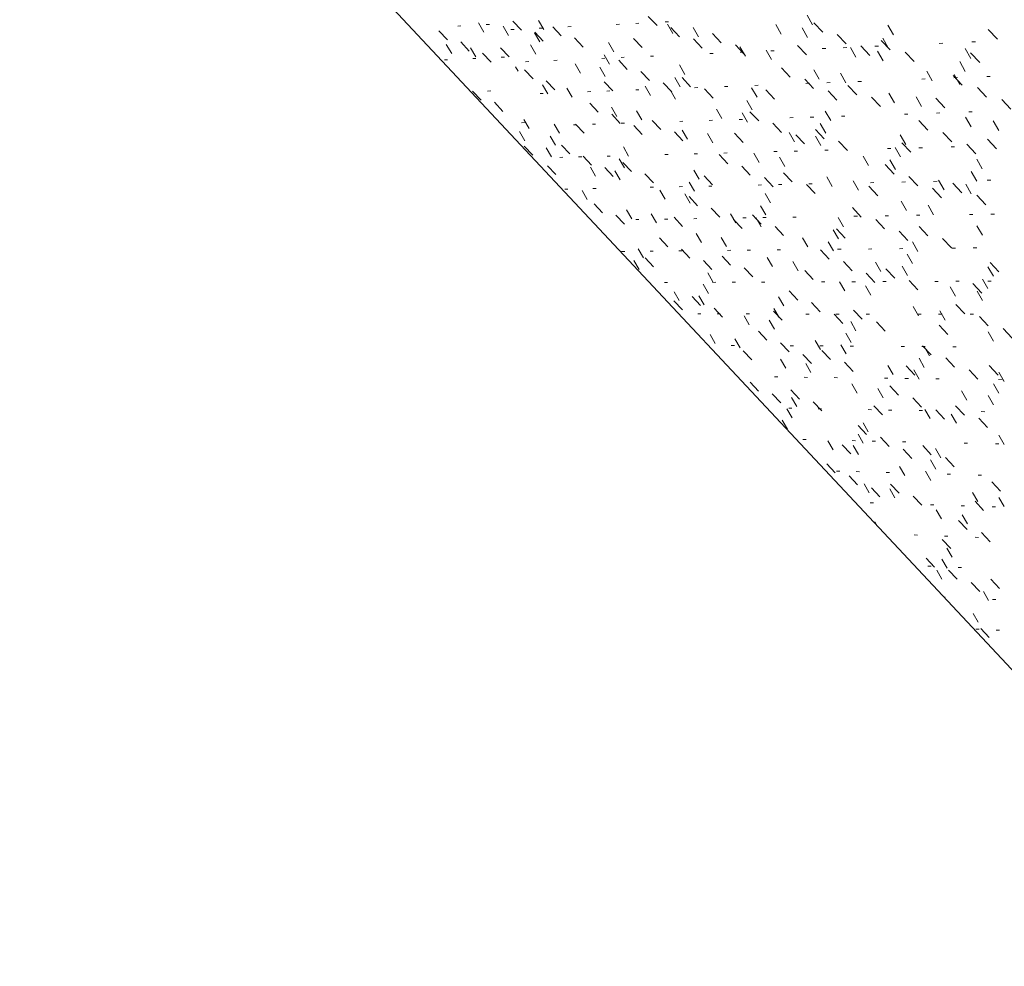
# Model space of a CAD drawing. Header units: centimetres. Extents: x -2274.6 to -2273.04, y 1316.35 to 1317.85.
# Tile 2 of 59: x -2274.56 to -2274.42, y 1316.78 to 1316.9. Entities that reach past the tile are written whole.
import ezdxf

# ---------------------------------------------------------------- set-up
doc = ezdxf.new("R2010")
doc.units = ezdxf.units.CM
for name, color, linetype, lineweight in [('Wzór powierzchni', 7, 'Continuous', 9), ('Wzór powierzchni-4', 10, 'Continuous', 9), ('Ściany', 7, 'Continuous', 9)]:
    doc.layers.add(name, color=color, linetype=linetype, lineweight=lineweight)

# ---------------------------------------------------------------- blocks, each defined once
blk = doc.blocks.new('FP_17-Aksono')
at = {"layer": 'Wzór powierzchni-4'}
for p, q in [((-2274.49598, 1316.90314), (-2274.49672, 1316.90442)), ((-2274.49523, 1316.9042), (-2274.49566, 1316.90417)), ((-2274.50215, 1316.90331), (-2274.50098, 1316.90207)), ((-2274.49913, 1316.904), (-2274.49956, 1316.90397)), ((-2274.49261, 1316.90269), (-2274.49335, 1316.90397)), ((-2274.5004, 1316.9002), (-2274.50114, 1316.90146)), ((-2274.49917, 1316.90179), (-2274.498, 1316.90054)), ((-2274.49708, 1316.89975), (-2274.49782, 1316.90101)), ((-2274.49618, 1316.90026), (-2274.49501, 1316.89901)), ((-2274.49372, 1316.90099), (-2274.49254, 1316.89974)), ((-2274.50095, 1316.89936), (-2274.50137, 1316.89934)), ((-2274.49709, 1316.89953), (-2274.49751, 1316.89951)), ((-2274.49318, 1316.89971), (-2274.49362, 1316.89969)), ((-2274.49132, 1316.89781), (-2274.49166, 1316.8984)), ((-2274.49753, 1316.89507), (-2274.49636, 1316.89383)), ((-2274.49505, 1316.89509), (-2274.49548, 1316.89507)), ((-2274.49455, 1316.89354), (-2274.49338, 1316.89229)), ((-2274.49042, 1316.89075), (-2274.49085, 1316.89073)), ((-2274.48981, 1316.88993), (-2274.49054, 1316.8912)), ((-2274.49037, 1316.88827), (-2274.49111, 1316.88953)), ((-2274.49048, 1316.88754), (-2274.48931, 1316.8863))]:
    blk.add_line(p, q, dxfattribs=at)
blk = doc.blocks.new('FP_19-Aksono')
at = {"layer": 'Wzór powierzchni-4'}
for p, q in [((-2274.45101, 1316.90416), (-2274.45176, 1316.90547)), ((-2274.49201, 1316.90462), (-2274.49085, 1316.90339)), ((-2274.48778, 1316.90348), (-2274.48851, 1316.90473)), ((-2274.47745, 1316.90423), (-2274.47789, 1316.9042)), ((-2274.47477, 1316.90436), (-2274.47522, 1316.90434)), ((-2274.47349, 1316.90529), (-2274.4723, 1316.90403)), ((-2274.47072, 1316.90456), (-2274.47117, 1316.90454)), ((-2274.47012, 1316.90295), (-2274.47086, 1316.90423)), ((-2274.45531, 1316.90286), (-2274.45606, 1316.90417)), ((-2274.45086, 1316.90441), (-2274.44963, 1316.90312)), ((-2274.43994, 1316.90277), (-2274.4407, 1316.9041)), ((-2274.49186, 1316.90351), (-2274.49229, 1316.90348)), ((-2274.48834, 1316.9018), (-2274.48907, 1316.90305)), ((-2274.48904, 1316.90312), (-2274.48788, 1316.90189)), ((-2274.48799, 1316.9037), (-2274.48842, 1316.90368)), ((-2274.48658, 1316.90385), (-2274.48542, 1316.90261)), ((-2274.48407, 1316.90389), (-2274.4845, 1316.90387)), ((-2274.47041, 1316.90375), (-2274.46922, 1316.90249)), ((-2274.46663, 1316.9025), (-2274.46737, 1316.90378)), ((-2274.4647, 1316.90295), (-2274.4635, 1316.90168)), ((-2274.45169, 1316.9024), (-2274.45244, 1316.90371)), ((-2274.44764, 1316.90283), (-2274.44641, 1316.90153)), ((-2274.42697, 1316.90349), (-2274.4257, 1316.90216)), ((-2274.4889, 1316.90013), (-2274.48963, 1316.90138)), ((-2274.48358, 1316.90234), (-2274.48241, 1316.90109)), ((-2274.47823, 1316.90045), (-2274.47896, 1316.90171)), ((-2274.47552, 1316.90227), (-2274.47435, 1316.90102)), ((-2274.46731, 1316.90221), (-2274.46612, 1316.90094)), ((-2274.46157, 1316.9014), (-2274.46037, 1316.90012)), ((-2274.44163, 1316.902), (-2274.44039, 1316.9007)), ((-2274.44066, 1316.90099), (-2274.44141, 1316.90232)), ((-2274.43319, 1316.90161), (-2274.43368, 1316.90159)), ((-2274.42871, 1316.90181), (-2274.42921, 1316.90179)), ((-2274.47882, 1316.89876), (-2274.47955, 1316.90002)), ((-2274.46461, 1316.90023), (-2274.46506, 1316.90021)), ((-2274.4602, 1316.89985), (-2274.46095, 1316.90114)), ((-2274.46047, 1316.90041), (-2274.46092, 1316.90039)), ((-2274.45664, 1316.89938), (-2274.45738, 1316.90068)), ((-2274.45628, 1316.90059), (-2274.45674, 1316.90057)), ((-2274.45307, 1316.90132), (-2274.45186, 1316.90003)), ((-2274.44921, 1316.90091), (-2274.44968, 1316.90088)), ((-2274.44634, 1316.90103), (-2274.44681, 1316.90101)), ((-2274.44507, 1316.8997), (-2274.44582, 1316.90102)), ((-2274.4444, 1316.90124), (-2274.44317, 1316.89994)), ((-2274.442, 1316.90122), (-2274.44248, 1316.9012)), ((-2274.44137, 1316.89922), (-2274.44213, 1316.90055)), ((-2274.43836, 1316.9004), (-2274.43712, 1316.8991)), ((-2274.42937, 1316.89955), (-2274.43013, 1316.90089)), ((-2274.42938, 1316.90032), (-2274.42813, 1316.89899)), ((-2274.48986, 1316.89911), (-2274.49029, 1316.89909)), ((-2274.48598, 1316.89928), (-2274.48641, 1316.89927)), ((-2274.48279, 1316.89754), (-2274.48351, 1316.8988)), ((-2274.47943, 1316.89957), (-2274.47986, 1316.89955)), ((-2274.47754, 1316.89929), (-2274.47637, 1316.89804)), ((-2274.47678, 1316.89969), (-2274.47721, 1316.89967)), ((-2274.47276, 1316.89987), (-2274.4732, 1316.89985)), ((-2274.43012, 1316.89776), (-2274.43088, 1316.8991)), ((-2274.49042, 1316.89797), (-2274.48927, 1316.89674)), ((-2274.47941, 1316.89708), (-2274.48014, 1316.89834)), ((-2274.4745, 1316.89776), (-2274.47332, 1316.89651)), ((-2274.46851, 1316.89736), (-2274.46924, 1316.89864)), ((-2274.45527, 1316.89826), (-2274.45406, 1316.89698)), ((-2274.4501, 1316.89669), (-2274.45085, 1316.89799)), ((-2274.44646, 1316.8962), (-2274.44721, 1316.89751)), ((-2274.43464, 1316.89648), (-2274.43539, 1316.89781)), ((-2274.43087, 1316.89599), (-2274.43162, 1316.89732)), ((-2274.48746, 1316.89646), (-2274.4863, 1316.89523)), ((-2274.47953, 1316.89634), (-2274.47836, 1316.8951)), ((-2274.47144, 1316.89622), (-2274.47026, 1316.89496)), ((-2274.46913, 1316.89567), (-2274.46986, 1316.89694)), ((-2274.46888, 1316.89693), (-2274.4677, 1316.89567)), ((-2274.45209, 1316.89669), (-2274.45088, 1316.8954)), ((-2274.45145, 1316.89613), (-2274.45192, 1316.89611)), ((-2274.44861, 1316.89624), (-2274.44908, 1316.89622)), ((-2274.44432, 1316.8964), (-2274.4448, 1316.89639)), ((-2274.4356, 1316.89674), (-2274.43608, 1316.89672)), ((-2274.43177, 1316.89718), (-2274.43052, 1316.89587)), ((-2274.43117, 1316.89691), (-2274.43166, 1316.89689)), ((-2274.42669, 1316.89708), (-2274.42718, 1316.89706)), ((-2274.48787, 1316.89474), (-2274.48829, 1316.89472)), ((-2274.48726, 1316.89469), (-2274.48799, 1316.89594)), ((-2274.48393, 1316.89422), (-2274.48466, 1316.89547)), ((-2274.48138, 1316.89499), (-2274.48181, 1316.89497)), ((-2274.47875, 1316.89509), (-2274.47918, 1316.89507)), ((-2274.47477, 1316.89524), (-2274.47521, 1316.89522)), ((-2274.47319, 1316.89446), (-2274.47392, 1316.89573)), ((-2274.46975, 1316.89398), (-2274.47048, 1316.89525)), ((-2274.4667, 1316.89555), (-2274.46715, 1316.89553)), ((-2274.46579, 1316.89538), (-2274.46461, 1316.89412)), ((-2274.4626, 1316.8957), (-2274.46305, 1316.89569)), ((-2274.45861, 1316.89422), (-2274.45935, 1316.89551)), ((-2274.45845, 1316.89586), (-2274.45891, 1316.89585)), ((-2274.45743, 1316.89524), (-2274.45623, 1316.89397)), ((-2274.4489, 1316.8951), (-2274.44769, 1316.89382)), ((-2274.44618, 1316.89583), (-2274.44496, 1316.89454)), ((-2274.43981, 1316.89347), (-2274.44056, 1316.89479)), ((-2274.42845, 1316.89556), (-2274.4272, 1316.89424)), ((-2274.4815, 1316.89342), (-2274.48034, 1316.89219)), ((-2274.45926, 1316.89252), (-2274.46, 1316.8938)), ((-2274.44296, 1316.89423), (-2274.44173, 1316.89294)), ((-2274.4361, 1316.89297), (-2274.43685, 1316.89429)), ((-2274.43413, 1316.89408), (-2274.43289, 1316.89278)), ((-2274.42512, 1316.89393), (-2274.42387, 1316.89261)), ((-2274.47779, 1316.89161), (-2274.47852, 1316.89286)), ((-2274.47439, 1316.89112), (-2274.47512, 1316.89238)), ((-2274.46342, 1316.89132), (-2274.46415, 1316.8926)), ((-2274.45991, 1316.89082), (-2274.46064, 1316.8921)), ((-2274.45958, 1316.89225), (-2274.45838, 1316.89099)), ((-2274.44853, 1316.89102), (-2274.44927, 1316.89232)), ((-2274.43797, 1316.89193), (-2274.43845, 1316.89192)), ((-2274.43358, 1316.89208), (-2274.43407, 1316.89206)), ((-2274.42915, 1316.89222), (-2274.42964, 1316.89221)), ((-2274.4785, 1316.89189), (-2274.47734, 1316.89065)), ((-2274.47676, 1316.89068), (-2274.47719, 1316.89066)), ((-2274.47297, 1316.89104), (-2274.4718, 1316.88979)), ((-2274.46876, 1316.89094), (-2274.4692, 1316.89092)), ((-2274.4647, 1316.89107), (-2274.46515, 1316.89105)), ((-2274.4606, 1316.8912), (-2274.46105, 1316.89119)), ((-2274.45645, 1316.89068), (-2274.45525, 1316.88941)), ((-2274.45366, 1316.89143), (-2274.45412, 1316.89141)), ((-2274.45085, 1316.89152), (-2274.45132, 1316.8915)), ((-2274.44921, 1316.88931), (-2274.44995, 1316.89061)), ((-2274.44661, 1316.89165), (-2274.44707, 1316.89164)), ((-2274.43647, 1316.89102), (-2274.43524, 1316.88972)), ((-2274.42933, 1316.89019), (-2274.43008, 1316.89152)), ((-2274.42553, 1316.88967), (-2274.42629, 1316.89101)), ((-2274.48563, 1316.8893), (-2274.48636, 1316.89053)), ((-2274.4833, 1316.89046), (-2274.48373, 1316.89045)), ((-2274.48345, 1316.89054), (-2274.48229, 1316.88931)), ((-2274.4807, 1316.89055), (-2274.48113, 1316.89053)), ((-2274.47549, 1316.89036), (-2274.47432, 1316.88911)), ((-2274.46992, 1316.88949), (-2274.46875, 1316.88824)), ((-2274.46814, 1316.88847), (-2274.46887, 1316.88973)), ((-2274.46468, 1316.88797), (-2274.46541, 1316.88924)), ((-2274.4617, 1316.8893), (-2274.46051, 1316.88804)), ((-2274.45347, 1316.88812), (-2274.45421, 1316.88941)), ((-2274.45063, 1316.8898), (-2274.44942, 1316.88852)), ((-2274.4332, 1316.8894), (-2274.43196, 1316.8881)), ((-2274.4862, 1316.88767), (-2274.48692, 1316.8889)), ((-2274.4533, 1316.8891), (-2274.4521, 1316.88783)), ((-2274.44989, 1316.88761), (-2274.45063, 1316.8889)), ((-2274.44745, 1316.8882), (-2274.44624, 1316.88692)), ((-2274.43826, 1316.88776), (-2274.43901, 1316.88907)), ((-2274.43878, 1316.88799), (-2274.43755, 1316.8867)), ((-2274.42707, 1316.88848), (-2274.42583, 1316.88717)), ((-2274.48676, 1316.88605), (-2274.48747, 1316.88728)), ((-2274.48537, 1316.88768), (-2274.48423, 1316.88646)), ((-2274.47618, 1316.88618), (-2274.4769, 1316.88742)), ((-2274.46271, 1316.8866), (-2274.46316, 1316.88659)), ((-2274.45832, 1316.88528), (-2274.45906, 1316.88655)), ((-2274.45584, 1316.88679), (-2274.4563, 1316.88678)), ((-2274.45306, 1316.88686), (-2274.45352, 1316.88685)), ((-2274.44886, 1316.88697), (-2274.44932, 1316.88696)), ((-2274.44031, 1316.8872), (-2274.44078, 1316.88719)), ((-2274.43897, 1316.88605), (-2274.43972, 1316.88735)), ((-2274.43597, 1316.88732), (-2274.43645, 1316.88731)), ((-2274.43158, 1316.88744), (-2274.43206, 1316.88742)), ((-2274.42991, 1316.88778), (-2274.42868, 1316.88647)), ((-2274.48519, 1316.886), (-2274.48562, 1316.88599)), ((-2274.48261, 1316.88607), (-2274.48304, 1316.88606)), ((-2274.48241, 1316.88615), (-2274.48127, 1316.88493)), ((-2274.47871, 1316.88618), (-2274.47914, 1316.88616)), ((-2274.47677, 1316.88454), (-2274.47749, 1316.88579)), ((-2274.47697, 1316.88527), (-2274.47581, 1316.88404)), ((-2274.47079, 1316.88639), (-2274.47123, 1316.88638)), ((-2274.46677, 1316.8865), (-2274.46722, 1316.88648)), ((-2274.46379, 1316.88637), (-2274.46261, 1316.88512)), ((-2274.45479, 1316.88476), (-2274.45553, 1316.88603)), ((-2274.44334, 1316.88487), (-2274.44408, 1316.88616)), ((-2274.43968, 1316.88434), (-2274.44043, 1316.88564)), ((-2274.4278, 1316.88444), (-2274.42855, 1316.88576)), ((-2274.48728, 1316.88485), (-2274.48614, 1316.88364)), ((-2274.4807, 1316.88343), (-2274.48142, 1316.88466)), ((-2274.47944, 1316.88462), (-2274.47829, 1316.88339)), ((-2274.47735, 1316.88292), (-2274.47808, 1316.88416)), ((-2274.46655, 1316.883), (-2274.46728, 1316.88426)), ((-2274.46071, 1316.8848), (-2274.45953, 1316.88355)), ((-2274.45498, 1316.88389), (-2274.45379, 1316.88263)), ((-2274.44106, 1316.885), (-2274.43984, 1316.88371)), ((-2274.42854, 1316.88272), (-2274.42929, 1316.88404)), ((-2274.47396, 1316.88373), (-2274.4728, 1316.88249)), ((-2274.46717, 1316.88136), (-2274.4679, 1316.88261)), ((-2274.46587, 1316.88348), (-2274.4647, 1316.88223)), ((-2274.45761, 1316.88323), (-2274.45642, 1316.88197)), ((-2274.44833, 1316.88202), (-2274.44906, 1316.88331)), ((-2274.44472, 1316.88149), (-2274.44546, 1316.88277)), ((-2274.44261, 1316.88254), (-2274.44308, 1316.88253)), ((-2274.43831, 1316.88263), (-2274.43879, 1316.88262)), ((-2274.43784, 1316.88338), (-2274.43662, 1316.88209)), ((-2274.43397, 1316.88272), (-2274.43445, 1316.88271)), ((-2274.43302, 1316.88155), (-2274.43376, 1316.88286)), ((-2274.42663, 1316.88288), (-2274.42712, 1316.88287)), ((-2274.48451, 1316.88166), (-2274.48493, 1316.88165)), ((-2274.48184, 1316.88021), (-2274.48256, 1316.88144)), ((-2274.48064, 1316.88174), (-2274.48107, 1316.88173)), ((-2274.4728, 1316.8819), (-2274.47323, 1316.8819)), ((-2274.47119, 1316.88025), (-2274.47192, 1316.8815)), ((-2274.46881, 1316.88199), (-2274.46925, 1316.88198)), ((-2274.46479, 1316.88207), (-2274.46523, 1316.88206)), ((-2274.45799, 1316.88222), (-2274.45844, 1316.88221)), ((-2274.45524, 1316.88227), (-2274.45569, 1316.88226)), ((-2274.45185, 1316.8823), (-2274.45066, 1316.88104)), ((-2274.45107, 1316.88236), (-2274.45153, 1316.88235)), ((-2274.44331, 1316.88204), (-2274.4421, 1316.88075)), ((-2274.4346, 1316.88176), (-2274.43338, 1316.88047)), ((-2274.43181, 1316.88244), (-2274.43058, 1316.88114)), ((-2274.42929, 1316.881), (-2274.43003, 1316.88231)), ((-2274.46778, 1316.87973), (-2274.46851, 1316.88098)), ((-2274.46792, 1316.88062), (-2274.46675, 1316.87938)), ((-2274.45675, 1316.87977), (-2274.45748, 1316.88103)), ((-2274.43814, 1316.87871), (-2274.43888, 1316.88)), ((-2274.42854, 1316.8808), (-2274.42731, 1316.8795)), ((-2274.48088, 1316.87963), (-2274.47974, 1316.87841)), ((-2274.47576, 1316.87756), (-2274.47648, 1316.87879)), ((-2274.46488, 1316.87906), (-2274.46371, 1316.87781)), ((-2274.4574, 1316.87812), (-2274.45813, 1316.87938)), ((-2274.44555, 1316.87911), (-2274.44434, 1316.87783)), ((-2274.43447, 1316.87815), (-2274.43521, 1316.87945)), ((-2274.47792, 1316.87809), (-2274.47677, 1316.87687)), ((-2274.47477, 1316.87748), (-2274.4752, 1316.87748)), ((-2274.47239, 1316.87702), (-2274.47311, 1316.87826)), ((-2274.47083, 1316.87754), (-2274.47126, 1316.87754)), ((-2274.46995, 1316.87779), (-2274.46879, 1316.87655)), ((-2274.46684, 1316.87761), (-2274.46728, 1316.8776)), ((-2274.46152, 1316.87703), (-2274.46225, 1316.87828)), ((-2274.46182, 1316.87748), (-2274.46065, 1316.87624)), ((-2274.46011, 1316.87771), (-2274.46056, 1316.8777)), ((-2274.45924, 1316.87812), (-2274.45806, 1316.87687)), ((-2274.45804, 1316.87648), (-2274.45877, 1316.87774)), ((-2274.45738, 1316.87775), (-2274.45783, 1316.87775)), ((-2274.45326, 1316.87782), (-2274.45372, 1316.87781)), ((-2274.44678, 1316.87647), (-2274.44751, 1316.87775)), ((-2274.44488, 1316.87795), (-2274.44535, 1316.87794)), ((-2274.44237, 1316.8775), (-2274.44117, 1316.87622)), ((-2274.44063, 1316.87801), (-2274.4411, 1316.878)), ((-2274.43633, 1316.87808), (-2274.4368, 1316.87807)), ((-2274.42906, 1316.87819), (-2274.42954, 1316.87818)), ((-2274.42612, 1316.87823), (-2274.4266, 1316.87823)), ((-2274.45615, 1316.87654), (-2274.45497, 1316.87528)), ((-2274.44745, 1316.87482), (-2274.44819, 1316.87609)), ((-2274.44775, 1316.87621), (-2274.44656, 1316.87494)), ((-2274.43918, 1316.87588), (-2274.43797, 1316.8746)), ((-2274.43644, 1316.87653), (-2274.43523, 1316.87524)), ((-2274.42777, 1316.87534), (-2274.42852, 1316.87664)), ((-2274.47196, 1316.87499), (-2274.4708, 1316.87376)), ((-2274.46621, 1316.87433), (-2274.46693, 1316.87557)), ((-2274.46278, 1316.87378), (-2274.4635, 1316.87503)), ((-2274.45167, 1316.87374), (-2274.4524, 1316.875)), ((-2274.44813, 1316.87318), (-2274.44886, 1316.87445)), ((-2274.43662, 1316.87312), (-2274.43735, 1316.87441)), ((-2274.43322, 1316.8749), (-2274.432, 1316.87361)), ((-2274.47672, 1316.87312), (-2274.47715, 1316.87312)), ((-2274.47417, 1316.87223), (-2274.47489, 1316.87346)), ((-2274.47281, 1316.87316), (-2274.47325, 1316.87316)), ((-2274.46887, 1316.8732), (-2274.4693, 1316.8732)), ((-2274.46896, 1316.87343), (-2274.4678, 1316.8722)), ((-2274.4622, 1316.87327), (-2274.46264, 1316.87326)), ((-2274.4595, 1316.87329), (-2274.45995, 1316.87329)), ((-2274.45541, 1316.87333), (-2274.45587, 1316.87333)), ((-2274.44993, 1316.87335), (-2274.44875, 1316.87208)), ((-2274.44712, 1316.87342), (-2274.44758, 1316.87341)), ((-2274.44291, 1316.87346), (-2274.44337, 1316.87345)), ((-2274.43865, 1316.8735), (-2274.43912, 1316.87349)), ((-2274.43146, 1316.87357), (-2274.43194, 1316.87357)), ((-2274.42854, 1316.8736), (-2274.42903, 1316.87359)), ((-2274.47476, 1316.87065), (-2274.47547, 1316.87188)), ((-2274.47394, 1316.87222), (-2274.4728, 1316.871)), ((-2274.46594, 1316.87186), (-2274.46478, 1316.87063)), ((-2274.4634, 1316.87247), (-2274.46224, 1316.87123)), ((-2274.45649, 1316.87105), (-2274.45721, 1316.8723)), ((-2274.45299, 1316.87048), (-2274.45372, 1316.87174)), ((-2274.4468, 1316.87174), (-2274.44561, 1316.87048)), ((-2274.43733, 1316.87146), (-2274.43806, 1316.87275)), ((-2274.46036, 1316.87089), (-2274.45919, 1316.86965)), ((-2274.45209, 1316.87051), (-2274.45091, 1316.86926)), ((-2274.44165, 1316.87039), (-2274.44238, 1316.87167)), ((-2274.44097, 1316.87075), (-2274.43977, 1316.86947)), ((-2274.43803, 1316.86981), (-2274.43876, 1316.87109)), ((-2274.42627, 1316.86971), (-2274.42701, 1316.87101)), ((-2274.42673, 1316.87161), (-2274.4255, 1316.87032)), ((-2274.46464, 1316.86897), (-2274.46536, 1316.87021)), ((-2274.44366, 1316.87013), (-2274.44247, 1316.86886)), ((-2274.43779, 1316.86912), (-2274.43659, 1316.86784)), ((-2274.43382, 1316.86902), (-2274.43429, 1316.86902)), ((-2274.43093, 1316.86903), (-2274.43141, 1316.86903)), ((-2274.42701, 1316.86804), (-2274.42775, 1316.86934)), ((-2274.42657, 1316.86905), (-2274.42705, 1316.86905)), ((-2274.47086, 1316.86886), (-2274.47129, 1316.86886)), ((-2274.46526, 1316.86738), (-2274.46597, 1316.86862)), ((-2274.46426, 1316.86889), (-2274.4647, 1316.86888)), ((-2274.46158, 1316.8689), (-2274.46203, 1316.8689)), ((-2274.45754, 1316.86891), (-2274.45799, 1316.86891)), ((-2274.45423, 1316.86771), (-2274.45305, 1316.86646)), ((-2274.44933, 1316.86895), (-2274.44978, 1316.86895)), ((-2274.44659, 1316.86771), (-2274.44732, 1316.86897)), ((-2274.44516, 1316.86897), (-2274.44562, 1316.86897)), ((-2274.44303, 1316.86712), (-2274.44375, 1316.86839)), ((-2274.44094, 1316.86899), (-2274.44141, 1316.86898)), ((-2274.43144, 1316.86698), (-2274.43217, 1316.86827)), ((-2274.42907, 1316.86872), (-2274.42785, 1316.86742)), ((-2274.42775, 1316.86638), (-2274.42848, 1316.86767)), ((-2274.46998, 1316.86636), (-2274.46883, 1316.86514)), ((-2274.46925, 1316.86638), (-2274.46996, 1316.8676)), ((-2274.46748, 1316.86694), (-2274.46633, 1316.86571)), ((-2274.46587, 1316.8658), (-2274.46659, 1316.86704)), ((-2274.45494, 1316.86565), (-2274.45566, 1316.8669)), ((-2274.46448, 1316.86537), (-2274.46332, 1316.86414)), ((-2274.45559, 1316.86406), (-2274.45631, 1316.8653)), ((-2274.45114, 1316.86611), (-2274.44997, 1316.86486)), ((-2274.4454, 1316.86509), (-2274.44421, 1316.86383)), ((-2274.43652, 1316.8643), (-2274.43725, 1316.86558)), ((-2274.43288, 1316.8637), (-2274.43361, 1316.86498)), ((-2274.43139, 1316.86585), (-2274.43018, 1316.86456)), ((-2274.46629, 1316.86457), (-2274.46672, 1316.86457)), ((-2274.46364, 1316.86456), (-2274.46408, 1316.86456)), ((-2274.45967, 1316.86306), (-2274.46039, 1316.8643)), ((-2274.45963, 1316.86456), (-2274.46008, 1316.86456)), ((-2274.45623, 1316.86247), (-2274.45695, 1316.86371)), ((-2274.45634, 1316.86494), (-2274.45517, 1316.8637)), ((-2274.4515, 1316.86455), (-2274.45195, 1316.86455)), ((-2274.44804, 1316.86451), (-2274.44686, 1316.86325)), ((-2274.44737, 1316.86454), (-2274.44783, 1316.86454)), ((-2274.4432, 1316.86454), (-2274.44366, 1316.86454)), ((-2274.43615, 1316.86453), (-2274.43662, 1316.86453)), ((-2274.43329, 1316.86453), (-2274.43376, 1316.86453)), ((-2274.42897, 1316.86452), (-2274.42945, 1316.86452)), ((-2274.42817, 1316.8642), (-2274.42696, 1316.86291)), ((-2274.44507, 1316.86227), (-2274.44579, 1316.86353)), ((-2274.44226, 1316.86347), (-2274.44107, 1316.86221)), ((-2274.43369, 1316.86301), (-2274.43248, 1316.86174)), ((-2274.42494, 1316.86255), (-2274.42372, 1316.86126)), ((-2274.46432, 1316.86052), (-2274.46503, 1316.86174)), ((-2274.46092, 1316.85992), (-2274.46164, 1316.86115)), ((-2274.45843, 1316.8622), (-2274.45727, 1316.86096)), ((-2274.44992, 1316.85969), (-2274.45064, 1316.86094)), ((-2274.44574, 1316.86067), (-2274.44646, 1316.86193)), ((-2274.42626, 1316.86084), (-2274.42699, 1316.86212)), ((-2274.4617, 1316.86026), (-2274.46214, 1316.86026)), ((-2274.45539, 1316.8606), (-2274.45422, 1316.85936)), ((-2274.45364, 1316.86021), (-2274.45409, 1316.86021)), ((-2274.44955, 1316.86018), (-2274.45001, 1316.86018)), ((-2274.44641, 1316.85908), (-2274.44713, 1316.86033)), ((-2274.44542, 1316.86015), (-2274.44588, 1316.86016)), ((-2274.43844, 1316.86011), (-2274.43891, 1316.86011)), ((-2274.43561, 1316.86009), (-2274.43608, 1316.86009)), ((-2274.43596, 1316.86021), (-2274.43476, 1316.85894)), ((-2274.43501, 1316.85883), (-2274.43574, 1316.8601)), ((-2274.43134, 1316.86006), (-2274.43181, 1316.86007)), ((-2274.4605, 1316.85949), (-2274.45934, 1316.85826)), ((-2274.45469, 1316.85715), (-2274.45541, 1316.85839)), ((-2274.45233, 1316.859), (-2274.45116, 1316.85776)), ((-2274.44973, 1316.85956), (-2274.44856, 1316.85831)), ((-2274.43572, 1316.85723), (-2274.43644, 1316.85849)), ((-2274.43278, 1316.85857), (-2274.43158, 1316.85729)), ((-2274.45123, 1316.85654), (-2274.45195, 1316.85778)), ((-2274.44664, 1316.85795), (-2274.44546, 1316.8567)), ((-2274.44, 1316.85626), (-2274.44072, 1316.85751)), ((-2274.4382, 1316.85744), (-2274.43701, 1316.85617)), ((-2274.43642, 1316.85563), (-2274.43714, 1316.85689)), ((-2274.42959, 1316.85692), (-2274.42839, 1316.85564)), ((-2274.42683, 1316.85749), (-2274.42562, 1316.8562)), ((-2274.45576, 1316.85593), (-2274.4562, 1316.85593)), ((-2274.45171, 1316.85588), (-2274.45216, 1316.85589)), ((-2274.44762, 1316.85583), (-2274.44807, 1316.85584)), ((-2274.4407, 1316.85575), (-2274.44116, 1316.85575)), ((-2274.4379, 1316.85572), (-2274.43837, 1316.85572)), ((-2274.43367, 1316.85567), (-2274.43414, 1316.85567)), ((-2274.42507, 1316.85556), (-2274.42555, 1316.85557)), ((-2274.42478, 1316.85533), (-2274.42551, 1316.85661)), ((-2274.45954, 1316.85521), (-2274.45839, 1316.85398)), ((-2274.4449, 1316.85373), (-2274.44562, 1316.85497)), ((-2274.44137, 1316.85309), (-2274.44209, 1316.85434)), ((-2274.44042, 1316.8547), (-2274.43924, 1316.85344)), ((-2274.42551, 1316.85372), (-2274.42624, 1316.85499)), ((-2274.45652, 1316.85362), (-2274.45537, 1316.85238)), ((-2274.45397, 1316.85415), (-2274.45281, 1316.85291)), ((-2274.45317, 1316.85187), (-2274.45388, 1316.8531)), ((-2274.43729, 1316.85306), (-2274.43611, 1316.8518)), ((-2274.4299, 1316.85276), (-2274.43062, 1316.85403)), ((-2274.42624, 1316.85211), (-2274.42697, 1316.85339)), ((-2274.45381, 1316.85032), (-2274.45452, 1316.85155)), ((-2274.45383, 1316.85164), (-2274.45428, 1316.85165)), ((-2274.45092, 1316.85254), (-2274.44976, 1316.8513)), ((-2274.44978, 1316.85157), (-2274.45023, 1316.85158)), ((-2274.44262, 1316.85198), (-2274.44144, 1316.85073)), ((-2274.43493, 1316.85024), (-2274.43565, 1316.85149)), ((-2274.43144, 1316.85196), (-2274.43024, 1316.85069)), ((-2274.44293, 1316.85145), (-2274.44339, 1316.85146)), ((-2274.44016, 1316.8514), (-2274.44062, 1316.85141)), ((-2274.43597, 1316.85133), (-2274.43643, 1316.85134)), ((-2274.43415, 1316.85142), (-2274.43296, 1316.85015)), ((-2274.43133, 1316.84959), (-2274.43205, 1316.85084)), ((-2274.42826, 1316.8503), (-2274.42706, 1316.84903)), ((-2274.42745, 1316.85118), (-2274.42793, 1316.85119)), ((-2274.45445, 1316.84879), (-2274.45516, 1316.85001)), ((-2274.44479, 1316.8493), (-2274.44362, 1316.84806)), ((-2274.4434, 1316.84841), (-2274.44411, 1316.84964)), ((-2274.44407, 1316.84686), (-2274.44478, 1316.84809)), ((-2274.4417, 1316.84767), (-2274.44053, 1316.84642)), ((-2274.42478, 1316.84669), (-2274.4255, 1316.84795)), ((-2274.45191, 1316.84737), (-2274.45236, 1316.84738)), ((-2274.44821, 1316.84597), (-2274.44892, 1316.8472)), ((-2274.44694, 1316.84665), (-2274.44578, 1316.84541)), ((-2274.44513, 1316.84721), (-2274.44558, 1316.84722)), ((-2274.44473, 1316.84532), (-2274.44545, 1316.84655)), ((-2274.44239, 1316.84715), (-2274.44284, 1316.84716)), ((-2274.43824, 1316.84706), (-2274.4387, 1316.84707)), ((-2274.43594, 1316.84654), (-2274.43476, 1316.84529)), ((-2274.43345, 1316.84488), (-2274.43417, 1316.84613)), ((-2274.4298, 1316.84687), (-2274.43027, 1316.84688)), ((-2274.42552, 1316.84677), (-2274.426, 1316.84678)), ((-2274.4386, 1316.84603), (-2274.43743, 1316.84478)), ((-2274.43281, 1316.84489), (-2274.43162, 1316.84363)), ((-2274.44906, 1316.84402), (-2274.44791, 1316.84279)), ((-2274.43839, 1316.84246), (-2274.4391, 1316.84369)), ((-2274.43415, 1316.84333), (-2274.43486, 1316.84457)), ((-2274.4473, 1316.84303), (-2274.44775, 1316.84305)), ((-2274.44602, 1316.8424), (-2274.44486, 1316.84116)), ((-2274.44458, 1316.84296), (-2274.44503, 1316.84297)), ((-2274.44047, 1316.84284), (-2274.44093, 1316.84286)), ((-2274.43484, 1316.84178), (-2274.43556, 1316.84302)), ((-2274.43212, 1316.84261), (-2274.43259, 1316.84262)), ((-2274.42788, 1316.84249), (-2274.42835, 1316.84251)), ((-2274.44325, 1316.84007), (-2274.44395, 1316.8413)), ((-2274.44296, 1316.84076), (-2274.4418, 1316.83952)), ((-2274.44034, 1316.84125), (-2274.43918, 1316.84001)), ((-2274.4265, 1316.84157), (-2274.42531, 1316.8403)), ((-2274.43975, 1316.8394), (-2274.44046, 1316.84062)), ((-2274.43725, 1316.83961), (-2274.43608, 1316.83836)), ((-2274.42839, 1316.83888), (-2274.42911, 1316.84012)), ((-2274.42478, 1316.83819), (-2274.4255, 1316.83944)), ((-2274.44268, 1316.83869), (-2274.44313, 1316.8387)), ((-2274.43441, 1316.83842), (-2274.43487, 1316.83843)), ((-2274.43021, 1316.83828), (-2274.43067, 1316.83829)), ((-2274.42878, 1316.83892), (-2274.4276, 1316.83766)), ((-2274.42597, 1316.83814), (-2274.42644, 1316.83815)), ((-2274.43338, 1316.8365), (-2274.43409, 1316.83774)), ((-2274.42981, 1316.83581), (-2274.43053, 1316.83705)), ((-2274.4422, 1316.83561), (-2274.44247, 1316.83608)), ((-2274.43104, 1316.83629), (-2274.42986, 1316.83504)), ((-2274.43666, 1316.83428), (-2274.43712, 1316.8343)), ((-2274.4325, 1316.83412), (-2274.43296, 1316.83414)), ((-2274.42831, 1316.83396), (-2274.42877, 1316.83398)), ((-2274.42791, 1316.83463), (-2274.42673, 1316.83337)), ((-2274.43327, 1316.8337), (-2274.4321, 1316.83245)), ((-2274.43192, 1316.83126), (-2274.43263, 1316.83249)), ((-2274.43548, 1316.83113), (-2274.43431, 1316.82989)), ((-2274.43477, 1316.83002), (-2274.43522, 1316.83004)), ((-2274.43261, 1316.82975), (-2274.43332, 1316.83098)), ((-2274.43331, 1316.82826), (-2274.43401, 1316.82948)), ((-2274.43239, 1316.82947), (-2274.43122, 1316.82823)), ((-2274.43061, 1316.82984), (-2274.43107, 1316.82986)), ((-2274.42929, 1316.8278), (-2274.42812, 1316.82656)), ((-2274.42661, 1316.82824), (-2274.42543, 1316.82699)), ((-2274.42692, 1316.82532), (-2274.42763, 1316.82655)), ((-2274.43288, 1316.82578), (-2274.43301, 1316.82579)), ((-2274.42592, 1316.82545), (-2274.42639, 1316.82547)), ((-2274.42833, 1316.82235), (-2274.42904, 1316.82357)), ((-2274.42823, 1316.82141), (-2274.42869, 1316.82143)), ((-2274.42799, 1316.82151), (-2274.42683, 1316.82026)), ((-2274.42544, 1316.82126), (-2274.4259, 1316.82128))]:
    blk.add_line(p, q, dxfattribs=at)

msp = doc.modelspace()

# ---------------------------------------------------------------- linework, layer by layer
at = {"layer": 'Ściany'}
msp.add_line((-2274.55952, 1316.96098), (-2274.30259, 1316.68641), dxfattribs=at)

# ---------------------------------------------------------------- block references
at = {"layer": 'Wzór powierzchni'}
for name in ['FP_17-Aksono', 'FP_19-Aksono']:
    msp.add_blockref(name, (0, 0), dxfattribs=at)

doc.saveas('drawing.dxf')
